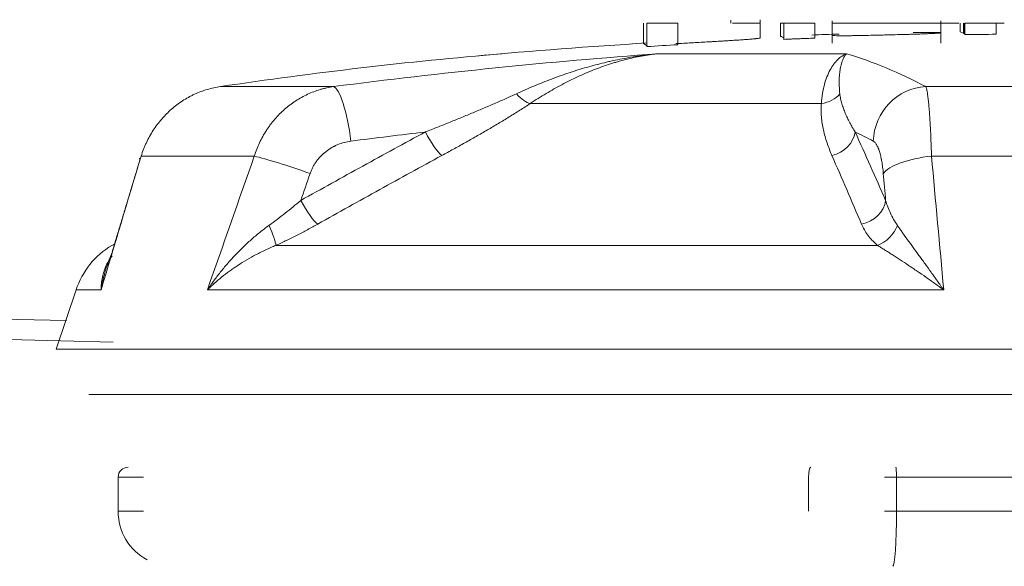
# Model space of a CAD drawing. Header units: millimetres. Extents: x 0 to 594, y 0 to 420.
# Tile 42 of 256: x 225.114 to 226.903, y 281.186 to 282.179. Entities that reach past the tile are written whole.
import ezdxf

# ---------------------------------------------------------------- set-up
doc = ezdxf.new("R2010")
doc.units = ezdxf.units.MM
doc.layers.add('1', color=7, linetype='Continuous', true_color=0xffffff)

msp = doc.modelspace()

# ---------------------------------------------------------------- linework, layer by layer
at = {"layer": '1', "color": 155, "linetype": 'Continuous', "lineweight": 18}
for p, q in [((226.2478, 282.1729), (226.2478, 282.1358)), ((226.2538, 282.1729), (226.2538, 282.1301)), ((226.3099, 282.1729), (226.2538, 282.1729)), ((226.3099, 282.1729), (226.3099, 282.1336)), ((226.4061, 282.1729), (226.4061, 282.1783)), ((226.4597, 282.1458), (226.4597, 282.1791)), ((226.4968, 282.1729), (226.4968, 282.1487)), ((226.5024, 282.1729), (226.5024, 282.1433)), ((226.5589, 282.1729), (226.5589, 282.1455)), ((226.5903, 282.177), (226.5903, 282.1364)), ((226.8205, 282.1729), (226.7229, 282.1729)), ((226.7878, 282.1364), (226.7878, 282.177)), ((226.8228, 282.1729), (226.8228, 282.1571)), ((226.8288, 282.1729), (226.8288, 282.1539)), ((226.8311, 282.1729), (226.8311, 282.1531)), ((226.8318, 282.1729), (226.8318, 282.152)), ((226.8885, 282.1729), (226.8318, 282.1729)), ((226.9032, 282.1729), (226.8885, 282.1729)), ((226.8885, 282.1729), (226.8885, 282.1525)), ((226.8228, 282.1571), (226.8289, 282.1546)), ((226.8288, 282.1539), (226.8311, 282.154)), ((226.8311, 282.1531), (226.8319, 282.1521)), ((226.2478, 282.1358), (226.2541, 282.1313)), ((225.4788, 282.0575), (225.6841, 282.0575)), ((226.7607, 282.0575), (227.3108, 282.0575)), ((225.3317, 281.9276), (225.3326, 281.9245)), ((225.2867, 281.772), (225.2816, 281.7689)), ((225.2166, 281.688), (225.1805, 281.5803)), ((225.2398, 281.4979), (228.6347, 281.4979)), ((225.2928, 281.3477), (225.2928, 281.2857))]:
    msp.add_line(p, q, dxfattribs=at)
at = {"layer": '1', "color": 155, "linetype": 'Continuous', "lineweight": 13}
for p, q in [((226.2735, 282.1172), (226.6164, 282.1172)), ((226.5709, 282.0268), (226.0419, 282.0268)), ((225.5404, 281.9312), (225.3348, 281.9312)), ((227.3216, 281.9312), (226.7709, 281.9312)), ((225.5798, 281.7689), (226.6727, 281.7689)), ((225.2166, 281.688), (225.262, 281.688)), ((226.7932, 281.688), (225.4552, 281.688)), ((225.1805, 281.5803), (228.694, 281.5803)), ((225.293, 281.3477), (225.2928, 281.3477)), ((225.293, 281.3477), (225.293, 281.2857)), ((225.3389, 281.3477), (225.293, 281.3477)), ((226.5476, 281.3477), (226.5476, 281.2857)), ((226.6855, 281.3477), (226.7074, 281.3477)), ((227.3863, 281.3477), (226.7074, 281.3477)), ((226.7074, 281.3477), (226.7074, 281.2857)), ((225.293, 281.2857), (225.3389, 281.2857)), ((226.6855, 281.2857), (226.7074, 281.2857)), ((226.7074, 281.2857), (227.3863, 281.2857))]:
    msp.add_line(p, q, dxfattribs=at)
at = {"layer": '1', "color": 155, "linetype": 'Continuous', "lineweight": 18}
for centre, radius, start, end in [((226.9373, 271.1079), 11.05, 91.73433, 91.99105), ((226.9373, 271.1079), 11.05, 93.54621, 95.16494), ((225.3588, 281.6404), 0.15, 121, 161.5)]:
    msp.add_arc(centre, radius, start, end, dxfattribs=at)
for centre, major_axis, ratio, start_param, end_param in [((226.66, 271.1079), (0, 11.0375), 0.849276, 0.071512, 0.126349), ((227.0453, 271.1079), (0, -11.0375), 0.978628, 3.213105, 3.267942), ((226.4274, 271.1079), (0, 11.0375), 0.239668, 6.156836, 6.211673)]:
    msp.add_ellipse(centre, major_axis=major_axis, ratio=ratio, start_param=start_param, end_param=end_param, dxfattribs=at)
at = {"layer": '1', "color": 155, "linetype": 'Continuous', "lineweight": 13}
for centre, major_axis, ratio, start_param, end_param in [((225.6954, 281.9584), (-0.0129, 0.0992), 0.204001, 4.685916, 6.209167), ((226.7623, 281.9584), (-0.0468, -0.0884), 0.963116, 3.661117, 5.184368), ((226.0231, 282.0697), (0.0276, -0.0417), 0.412805, 5.070859, 5.886386), ((226.5632, 282.0697), (-0.0498, 0.0042), 0.863449, 1.79754, 2.613066), ((227.0648, 271.1079), (0, 10.9376), 0.978628, 0.113629, 0.126349), ((225.8615, 281.975), (0.0238, -0.044), 0.181805, 4.614507, 5.937857), ((226.5836, 281.975), (-0.0455, -0.0206), 0.858329, 1.332236, 2.655586), ((226.3349, 271.1079), (0, -10.9376), 0.239668, 3.015243, 3.027963), ((225.6212, 281.8994), (-0.0945, 0.0328), 0.068861, 4.516918, 5.762461), ((226.7805, 281.8994), (-0.0996, -0.0085), 0.325102, 4.781412, 6.026956), ((225.635, 281.8505), (0.0244, -0.0436), 0.180429, 4.611918, 5.967524), ((226.6391, 281.8505), (-0.0458, -0.0201), 0.851832, 1.310755, 2.666362), ((225.5587, 281.8118), (0.0207, -0.0455), 0.101867, 0.300951, 1.381788), ((226.6686, 281.8118), (-0.0323, -0.0381), 0.771767, 0.9265, 2.007337), ((225.311, 281.3477), (0, 0.018), 0.997723, 0, 1.570796), ((226.5518, 281.3477), (0, 0.018), 0.234377, 0, 1.570796), ((226.7061, 281.3477), (0, 0.018), 0.06744, 4.712389, 6.283185), ((225.3928, 281.2857), (0, 0.1), 0.997723, 1.570796, 2.652682), ((226.7006, 281.2857), (0, 0.1), 0.06744, 3.141593, 4.712389)]:
    msp.add_ellipse(centre, major_axis=major_axis, ratio=ratio, start_param=start_param, end_param=end_param, dxfattribs=at)
at = {"layer": '1', "color": 155, "linetype": 'Continuous', "lineweight": 18}
for points, knots in [([(226.4597, 282.1729), (226.4598, 282.1729), (226.4576, 282.1729), (226.4478, 282.1729), (226.4398, 282.1729), (226.423, 282.1729), (226.4165, 282.1729), (226.4094, 282.1729)], [0, 0, 0, 0, 0.347235, 0.347235, 0.763146, 0.763146, 1, 1, 1, 1]), ([(226.5024, 282.1729), (226.5024, 282.1729), (226.5024, 282.1729), (226.5024, 282.1729), (226.4997, 282.1729), (226.498, 282.1729), (226.4973, 282.1729), (226.4968, 282.1729)], [0, 0, 0, 0, 0.26742, 0.26742, 0.863685, 0.863685, 1, 1, 1, 1]), ([(226.5589, 282.1729), (226.5455, 282.1729), (226.5361, 282.1729), (226.5226, 282.1729), (226.5134, 282.1729), (226.5024, 282.1729)], [0, 0, 0, 0, 0.422535, 0.422535, 1, 1, 1, 1]), ([(226.7799, 282.1729), (226.7754, 282.1729), (226.7693, 282.1729), (226.752, 282.1729), (226.7411, 282.1729), (226.716, 282.1729), (226.7027, 282.1729), (226.6757, 282.1729), (226.6629, 282.1729), (226.6388, 282.1729), (226.6284, 282.1729), (226.6112, 282.1729), (226.6043, 282.1729), (226.5946, 282.1729), (226.5913, 282.1729), (226.5901, 282.1729), (226.5904, 282.1729), (226.5913, 282.1729)], [0, 0, 0, 0, 0.127886, 0.127886, 0.278382, 0.278382, 0.422861, 0.422861, 0.561402, 0.561402, 0.682303, 0.682303, 0.803204, 0.803204, 0.937649, 0.937649, 1, 1, 1, 1]), ([(226.3066, 282.1355), (226.3113, 282.1357), (226.316, 282.136), (226.3253, 282.1365), (226.33, 282.1368), (226.3394, 282.1373), (226.3441, 282.1375), (226.3534, 282.1381), (226.358, 282.1383), (226.365, 282.1387), (226.3673, 282.1388), (226.372, 282.1391), (226.3743, 282.1392), (226.3812, 282.1396), (226.3857, 282.1399), (226.3912, 282.1402), (226.3924, 282.1403), (226.3945, 282.1404), (226.3978, 282.1406), (226.4021, 282.1409), (226.4052, 282.1411), (226.4073, 282.1412), (226.4084, 282.1413), (226.4114, 282.1415), (226.4173, 282.1419), (226.4228, 282.1422), (226.4279, 282.1426), (226.4296, 282.1427), (226.4328, 282.1429), (226.4343, 282.1431), (226.4373, 282.1433), (226.4387, 282.1434), (226.4413, 282.1436), (226.4425, 282.1437), (226.446, 282.144), (226.4481, 282.1442), (226.4503, 282.1444), (226.4508, 282.1445), (226.4516, 282.1446), (226.452, 282.1446), (226.4532, 282.1447), (226.4539, 282.1448), (226.4558, 282.145), (226.4579, 282.1453), (226.4591, 282.1456), (226.4596, 282.1457), (226.4596, 282.1458), (226.4597, 282.1458), (226.4597, 282.1458), (226.4597, 282.1458)], [0, 0, 0, 0, 0.064049, 0.064049, 0.128098, 0.128098, 0.192148, 0.192148, 0.256197, 0.256197, 0.288221, 0.288221, 0.320246, 0.320246, 0.384295, 0.384295, 0.400307, 0.400307, 0.41632, 0.448344, 0.464357, 0.464357, 0.480369, 0.480369, 0.512394, 0.576443, 0.576443, 0.608467, 0.608467, 0.640492, 0.640492, 0.672516, 0.672516, 0.704541, 0.704541, 0.76859, 0.76859, 0.784603, 0.784603, 0.800615, 0.800615, 0.832639, 0.832639, 0.896689, 0.960738, 0.960738, 0.992762, 0.992762, 1, 1, 1, 1]), ([(226.4968, 282.1487), (226.4973, 282.1486), (226.4979, 282.1485), (226.4983, 282.1484), (226.4983, 282.1484), (226.4984, 282.1483), (226.4985, 282.1483), (226.4988, 282.1482), (226.4997, 282.1478), (226.5008, 282.1473), (226.5017, 282.1467), (226.5021, 282.1463), (226.5023, 282.1458), (226.5024, 282.1456), (226.5024, 282.1455), (226.5024, 282.1454), (226.5024, 282.1447), (226.5024, 282.144), (226.5024, 282.1433)], [0, 0, 0, 0, 0.125, 0.125, 0.140625, 0.140625, 0.15625, 0.1875, 0.25, 0.5, 0.5, 0.625, 0.6875, 0.71875, 0.71875, 0.75, 0.75, 1, 1, 1, 1]), ([(226.5024, 282.1433), (226.5071, 282.1435), (226.5118, 282.1437), (226.5189, 282.144), (226.5213, 282.1441), (226.526, 282.1443), (226.5283, 282.1444), (226.533, 282.1446), (226.5354, 282.1446), (226.5401, 282.1448), (226.5472, 282.1451), (226.5542, 282.1453), (226.5589, 282.1455)], [0, 0, 0, 0, 0.25, 0.25, 0.375, 0.375, 0.5, 0.5, 0.625, 0.625, 0.75, 1, 1, 1, 1]), ([(226.5913, 282.1508), (226.5909, 282.1507), (226.5906, 282.1507), (226.5903, 282.1506), (226.5902, 282.1505), (226.5905, 282.1504), (226.5906, 282.1504), (226.5909, 282.1504), (226.5914, 282.1503), (226.5922, 282.1502), (226.5943, 282.1501), (226.5962, 282.15), (226.5992, 282.15), (226.5998, 282.15), (226.6012, 282.15), (226.6026, 282.1499), (226.6042, 282.1499), (226.6054, 282.1499), (226.6059, 282.1499), (226.6067, 282.1499), (226.609, 282.1499), (226.6114, 282.1499), (226.6156, 282.1499), (226.6178, 282.15), (226.6207, 282.15), (226.6212, 282.15), (226.6224, 282.15), (226.623, 282.15), (226.6249, 282.15), (226.6286, 282.1501), (226.6351, 282.1502), (226.6407, 282.1503), (226.6443, 282.1503), (226.645, 282.1503), (226.6464, 282.1504), (226.6479, 282.1504), (226.65, 282.1504), (226.6515, 282.1505), (226.658, 282.1506), (226.6638, 282.1507), (226.6727, 282.1509), (226.6756, 282.151), (226.68, 282.1511), (226.6815, 282.1511), (226.6845, 282.1512), (226.686, 282.1513), (226.6934, 282.1514), (226.6992, 282.1516), (226.7108, 282.1519), (226.7165, 282.152), (226.7235, 282.1522), (226.7249, 282.1523), (226.7277, 282.1523), (226.7291, 282.1524), (226.7332, 282.1525), (226.7385, 282.1527), (226.7448, 282.1529), (226.7484, 282.153), (226.7507, 282.1531), (226.7519, 282.1531), (226.7553, 282.1532), (226.7574, 282.1533), (226.7605, 282.1535), (226.7615, 282.1535), (226.7635, 282.1536), (226.7663, 282.1537), (226.7689, 282.1538), (226.7712, 282.1539), (226.772, 282.154), (226.7735, 282.1541), (226.7741, 282.1541), (226.7775, 282.1543), (226.7796, 282.1544), (226.7823, 282.1546), (226.7832, 282.1547), (226.7842, 282.1548), (226.7846, 282.1548), (226.7852, 282.1549), (226.7855, 282.1549), (226.7868, 282.1551), (226.7875, 282.1552), (226.7878, 282.1554), (226.7879, 282.1554), (226.7877, 282.1555), (226.7877, 282.1555), (226.7875, 282.1556), (226.7874, 282.1556), (226.7867, 282.1557), (226.7858, 282.1558), (226.783, 282.1559), (226.7812, 282.1559), (226.7784, 282.156), (226.7778, 282.156), (226.7765, 282.156), (226.7759, 282.156), (226.7738, 282.156), (226.7708, 282.156), (226.7673, 282.156), (226.7645, 282.156), (226.763, 282.156), (226.7615, 282.156), (226.7604, 282.156), (226.7599, 282.156), (226.7583, 282.156), (226.7572, 282.156), (226.7549, 282.1559), (226.7538, 282.1559), (226.7502, 282.1559), (226.7478, 282.1559), (226.744, 282.1558), (226.7427, 282.1558), (226.7403, 282.1558), (226.7391, 282.1558), (226.7379, 282.1558)], [0, 0, 0, 0, 0.020435, 0.020435, 0.04087, 0.04087, 0.051087, 0.051087, 0.061305, 0.081739, 0.081739, 0.122609, 0.122609, 0.132827, 0.132827, 0.143044, 0.153261, 0.153261, 0.15837, 0.15837, 0.163479, 0.183914, 0.183914, 0.204349, 0.204349, 0.209457, 0.209457, 0.214566, 0.214566, 0.224783, 0.245218, 0.265653, 0.265653, 0.270762, 0.270762, 0.275871, 0.280979, 0.286088, 0.286088, 0.326958, 0.326958, 0.347393, 0.347393, 0.35761, 0.35761, 0.367827, 0.367827, 0.408697, 0.408697, 0.449567, 0.449567, 0.459784, 0.459784, 0.470002, 0.470002, 0.490436, 0.510871, 0.521089, 0.521089, 0.531306, 0.531306, 0.551741, 0.551741, 0.561958, 0.561958, 0.572176, 0.592611, 0.592611, 0.602828, 0.602828, 0.613046, 0.613046, 0.653915, 0.653915, 0.67435, 0.67435, 0.684568, 0.684568, 0.694785, 0.694785, 0.735655, 0.735655, 0.75609, 0.75609, 0.766307, 0.766307, 0.776524, 0.776524, 0.817394, 0.817394, 0.858264, 0.858264, 0.868481, 0.868481, 0.878699, 0.878699, 0.899134, 0.919568, 0.919568, 0.929786, 0.934895, 0.934895, 0.940003, 0.940003, 0.950221, 0.950221, 0.960438, 0.960438, 0.980873, 0.980873, 0.99109, 0.99109, 1, 1, 1, 1]), ([(226.0166, 282.0444), (226.0273, 282.0493), (226.038, 282.054), (226.0593, 282.0629), (226.0699, 282.0672), (226.0912, 282.0752), (226.1018, 282.079), (226.1231, 282.0861), (226.1337, 282.0894), (226.1551, 282.0955), (226.1658, 282.0983), (226.1792, 282.1015), (226.1818, 282.1022), (226.1872, 282.1034), (226.1899, 282.104), (226.198, 282.1058), (226.2141, 282.1091), (226.2303, 282.1118), (226.2464, 282.1141), (226.2518, 282.1148), (226.2599, 282.1158), (226.2626, 282.1161), (226.2667, 282.1166), (226.2687, 282.1168), (226.2708, 282.117), (226.2718, 282.1171), (226.2721, 282.1171), (226.2728, 282.1172), (226.2731, 282.1172), (226.2735, 282.1172)], [0, 0, 0, 0, 0.125, 0.125, 0.25, 0.25, 0.375, 0.375, 0.5, 0.5, 0.625, 0.625, 0.65625, 0.65625, 0.6875, 0.6875, 0.75, 0.875, 0.875, 0.9375, 0.9375, 0.96875, 0.96875, 0.984375, 0.992187, 0.992187, 0.996094, 0.996094, 1, 1, 1, 1]), ([(226.2735, 282.1172), (226.2732, 282.1172), (226.2729, 282.1172), (226.2725, 282.1171), (226.2724, 282.1171), (226.2722, 282.1171), (226.272, 282.1171), (226.2712, 282.117), (226.2692, 282.1168), (226.2649, 282.1162), (226.2563, 282.1151), (226.2489, 282.1139), (226.2342, 282.1112), (226.2245, 282.1091), (226.2099, 282.1054), (226.205, 282.104), (226.1977, 282.1019), (226.1953, 282.1012), (226.1904, 282.0997), (226.188, 282.0989), (226.1758, 282.095), (226.1662, 282.0915), (226.147, 282.0838), (226.1374, 282.0797), (226.1183, 282.0708), (226.1088, 282.066), (226.0897, 282.0559), (226.0802, 282.0505), (226.0611, 282.0391), (226.0515, 282.0331), (226.0419, 282.0268)], [0, 0, 0, 0, 0.003906, 0.003906, 0.004883, 0.004883, 0.005859, 0.007813, 0.015625, 0.03125, 0.0625, 0.125, 0.125, 0.25, 0.25, 0.3125, 0.3125, 0.34375, 0.34375, 0.375, 0.375, 0.5, 0.5, 0.625, 0.625, 0.75, 0.75, 0.875, 0.875, 1, 1, 1, 1]), ([(226.5709, 282.0268), (226.5713, 282.0331), (226.5719, 282.0391), (226.5738, 282.0505), (226.575, 282.0559), (226.5777, 282.066), (226.5793, 282.0708), (226.5828, 282.0797), (226.5847, 282.0838), (226.5889, 282.0915), (226.5911, 282.095), (226.594, 282.0989), (226.5946, 282.0997), (226.5958, 282.1012), (226.5964, 282.1019), (226.5982, 282.104), (226.5995, 282.1054), (226.6032, 282.1091), (226.6058, 282.1112), (226.6098, 282.1139), (226.6117, 282.1151), (226.6141, 282.1162), (226.6152, 282.1168), (226.6158, 282.117), (226.616, 282.1171), (226.6161, 282.1171), (226.6161, 282.1171), (226.6161, 282.1171), (226.6162, 282.1172), (226.6163, 282.1172), (226.6164, 282.1172)], [0, 0, 0, 0, 0.125, 0.125, 0.25, 0.25, 0.375, 0.375, 0.5, 0.5, 0.625, 0.625, 0.65625, 0.65625, 0.6875, 0.6875, 0.75, 0.75, 0.875, 0.875, 0.9375, 0.96875, 0.984375, 0.992188, 0.994141, 0.995117, 0.995117, 0.996094, 0.996094, 1, 1, 1, 1]), ([(226.6164, 282.1172), (226.6164, 282.1172), (226.6163, 282.1172), (226.6163, 282.1171), (226.6162, 282.1171), (226.6161, 282.117), (226.6159, 282.1168), (226.6158, 282.1166), (226.6154, 282.1161), (226.6151, 282.1158), (226.6143, 282.1148), (226.6138, 282.1141), (226.6123, 282.1118), (226.6109, 282.1091), (226.6095, 282.1058), (226.6089, 282.104), (226.6087, 282.1034), (226.6083, 282.1022), (226.608, 282.1015), (226.607, 282.0983), (226.6063, 282.0955), (226.6051, 282.0894), (226.6045, 282.0861), (226.6037, 282.079), (226.6034, 282.0752), (226.6031, 282.0672), (226.6031, 282.0629), (226.6035, 282.054), (226.6038, 282.0493), (226.6044, 282.0444)], [0, 0, 0, 0, 0.003906, 0.003906, 0.007813, 0.007813, 0.015625, 0.03125, 0.03125, 0.0625, 0.0625, 0.125, 0.125, 0.25, 0.3125, 0.3125, 0.34375, 0.34375, 0.375, 0.375, 0.5, 0.5, 0.625, 0.625, 0.75, 0.75, 0.875, 0.875, 1, 1, 1, 1]), ([(225.4788, 282.0575), (225.4747, 282.0569), (225.4666, 282.0554), (225.4547, 282.0524), (225.4431, 282.0484), (225.4355, 282.0453), (225.4299, 282.0427), (225.4271, 282.0413), (225.4238, 282.0397), (225.4225, 282.0389), (225.4215, 282.0384), (225.4211, 282.0382), (225.417, 282.0359), (225.4098, 282.0316), (225.3996, 282.0244), (225.3899, 282.0166), (225.3838, 282.0108), (225.3794, 282.0063), (225.3772, 282.004), (225.375, 282.0017), (225.3736, 282.0001), (225.3729, 281.9993), (225.3694, 281.9952), (225.364, 281.9886), (225.3567, 281.9781), (225.3501, 281.9672), (225.3462, 281.9595), (225.3434, 281.9536), (225.3421, 281.9507), (225.3408, 281.9476), (225.34, 281.9456), (225.3396, 281.9446), (225.3376, 281.9395), (225.3361, 281.9354), (225.3348, 281.9312)], [0, 0, 0, 0, 0.0625, 0.125, 0.1875, 0.25, 0.25, 0.28125, 0.296875, 0.304687, 0.304687, 0.3125, 0.3125, 0.375, 0.4375, 0.5, 0.5625, 0.5625, 0.59375, 0.609375, 0.609375, 0.625, 0.625, 0.6875, 0.75, 0.8125, 0.875, 0.875, 0.90625, 0.921875, 0.921875, 0.9375, 0.9375, 1, 1, 1, 1]), ([(225.5404, 281.9312), (225.5417, 281.9354), (225.5446, 281.9436), (225.5498, 281.9555), (225.5556, 281.9669), (225.5601, 281.9743), (225.5636, 281.9797), (225.5654, 281.9824), (225.5672, 281.985), (225.5682, 281.9863), (225.5685, 281.9867), (225.5691, 281.9876), (225.572, 281.9915), (225.5777, 281.9985), (225.5863, 282.0078), (225.5955, 282.0164), (225.602, 282.0217), (225.607, 282.0255), (225.6087, 282.0267), (225.6108, 282.0282), (225.6112, 282.0285), (225.6121, 282.0291), (225.6134, 282.03), (225.6182, 282.0332), (225.6262, 282.038), (225.6371, 282.0436), (225.6484, 282.0484), (225.6562, 282.051), (225.6611, 282.0525), (225.6621, 282.0527), (225.6641, 282.0533), (225.665, 282.0536), (225.668, 282.0543), (225.674, 282.0558), (225.6801, 282.0569), (225.6841, 282.0575)], [0, 0, 0, 0, 0.0625, 0.125, 0.1875, 0.25, 0.25, 0.28125, 0.296875, 0.296875, 0.304688, 0.304688, 0.3125, 0.375, 0.4375, 0.5, 0.5625, 0.5625, 0.59375, 0.59375, 0.601563, 0.601563, 0.609375, 0.625, 0.6875, 0.75, 0.8125, 0.875, 0.875, 0.890625, 0.890625, 0.90625, 0.90625, 0.9375, 1, 1, 1, 1]), ([(226.7607, 282.0575), (226.761, 282.0569), (226.7615, 282.0554), (226.7622, 282.0524), (226.763, 282.0484), (226.7635, 282.0453), (226.7639, 282.0427), (226.7641, 282.0413), (226.7643, 282.0397), (226.7644, 282.0389), (226.7644, 282.0384), (226.7645, 282.0382), (226.7648, 282.0359), (226.7653, 282.0316), (226.766, 282.0244), (226.7667, 282.0166), (226.7671, 282.0108), (226.7675, 282.0063), (226.7676, 282.004), (226.7678, 282.0017), (226.7679, 282.0001), (226.7679, 281.9993), (226.7682, 281.9952), (226.7686, 281.9886), (226.7692, 281.9781), (226.7697, 281.9672), (226.77, 281.9595), (226.7702, 281.9536), (226.7703, 281.9507), (226.7704, 281.9476), (226.7705, 281.9456), (226.7705, 281.9446), (226.7707, 281.9395), (226.7708, 281.9354), (226.7709, 281.9312)], [0, 0, 0, 0, 0.0625, 0.125, 0.1875, 0.25, 0.25, 0.28125, 0.296875, 0.304688, 0.304688, 0.3125, 0.3125, 0.375, 0.4375, 0.5, 0.5625, 0.5625, 0.59375, 0.609375, 0.609375, 0.625, 0.625, 0.6875, 0.75, 0.8125, 0.875, 0.875, 0.90625, 0.921875, 0.921875, 0.9375, 0.9375, 1, 1, 1, 1]), ([(225.8512, 281.975), (225.8583, 281.9778), (225.8724, 281.9834), (225.8935, 281.9919), (225.9145, 282.0004), (225.9284, 282.0061), (225.9422, 282.0119), (225.9491, 282.0148), (225.9628, 282.0206), (225.9696, 282.0235), (225.9832, 282.0294), (225.99, 282.0323), (226.0034, 282.0383), (226.01, 282.0413), (226.0166, 282.0444)], [0, 0, 0, 0, 0.125, 0.25, 0.375, 0.5, 0.5, 0.625, 0.625, 0.75, 0.75, 0.875, 0.875, 1, 1, 1, 1]), ([(226.6044, 282.0444), (226.6047, 282.0413), (226.6052, 282.0383), (226.6065, 282.0323), (226.6072, 282.0294), (226.6089, 282.0235), (226.6099, 282.0206), (226.612, 282.0148), (226.6131, 282.0119), (226.6155, 282.0061), (226.6168, 282.0033), (226.6195, 281.9976), (226.6224, 281.9919), (226.627, 281.9834), (226.6304, 281.9778), (226.6321, 281.975)], [0, 0, 0, 0, 0.125, 0.125, 0.25, 0.25, 0.375, 0.375, 0.5, 0.5, 0.625, 0.625, 0.75, 0.875, 1, 1, 1, 1]), ([(226.0419, 282.0268), (226.0388, 282.0247), (226.0325, 282.0206), (226.0262, 282.0165), (226.0166, 282.0105), (226.0102, 282.0064), (225.9971, 281.9984), (225.9906, 281.9944), (225.9773, 281.9865), (225.9706, 281.9826), (225.9572, 281.9747), (225.9504, 281.9708), (225.9367, 281.963), (225.923, 281.9553), (225.9022, 281.9437), (225.8882, 281.936), (225.8811, 281.9322)], [0, 0, 0, 0, 0.0625, 0.125, 0.125, 0.25, 0.25, 0.375, 0.375, 0.5, 0.5, 0.625, 0.625, 0.75, 0.875, 1, 1, 1, 1]), ([(226.5901, 281.9322), (226.5884, 281.936), (226.5852, 281.9437), (226.581, 281.9553), (226.5786, 281.963), (226.5764, 281.9708), (226.5754, 281.9747), (226.5737, 281.9826), (226.573, 281.9865), (226.5717, 281.9944), (226.5712, 281.9984), (226.5705, 282.0064), (226.5704, 282.0105), (226.5703, 282.0165), (226.5704, 282.0206), (226.5707, 282.0247), (226.5709, 282.0268)], [0, 0, 0, 0, 0.125, 0.25, 0.375, 0.375, 0.5, 0.5, 0.625, 0.625, 0.75, 0.75, 0.875, 0.875, 0.9375, 1, 1, 1, 1]), ([(225.8811, 281.9322), (225.8434, 281.9117), (225.8058, 281.8911), (225.7307, 281.8495), (225.6932, 281.8286), (225.6558, 281.8076)], [0, 0, 0, 0, 0.5, 0.5, 1, 1, 1, 1]), ([(226.6438, 281.8076), (226.6348, 281.8286), (226.6259, 281.8495), (226.608, 281.8911), (226.599, 281.9117), (226.5901, 281.9322)], [0, 0, 0, 0, 0.5, 0.5, 1, 1, 1, 1]), ([(225.5671, 281.8053), (225.5721, 281.8089), (225.5771, 281.8125), (225.5868, 281.8199), (225.5917, 281.8236), (225.6013, 281.8312), (225.606, 281.835), (225.6155, 281.8427), (225.6201, 281.8466), (225.6248, 281.8505)], [0, 0, 0, 0, 0.25, 0.25, 0.5, 0.5, 0.75, 0.75, 1, 1, 1, 1]), ([(226.6876, 281.8505), (226.6887, 281.8466), (226.69, 281.8427), (226.6929, 281.835), (226.6945, 281.8312), (226.698, 281.8236), (226.6999, 281.8199), (226.7041, 281.8125), (226.7064, 281.8089), (226.7089, 281.8053)], [0, 0, 0, 0, 0.25, 0.25, 0.5, 0.5, 0.75, 0.75, 1, 1, 1, 1]), ([(225.6558, 281.8076), (225.6496, 281.8042), (225.6434, 281.8008), (225.6309, 281.7941), (225.6247, 281.7908), (225.612, 281.7844), (225.6056, 281.7812), (225.596, 281.7765), (225.5896, 281.7734), (225.5831, 281.7704), (225.5798, 281.7689)], [0, 0, 0, 0, 0.25, 0.25, 0.5, 0.5, 0.75, 0.75, 0.875, 1, 1, 1, 1]), ([(226.6727, 281.7689), (226.671, 281.7704), (226.6677, 281.7734), (226.6647, 281.7765), (226.6603, 281.7812), (226.6577, 281.7844), (226.6529, 281.7908), (226.6508, 281.7941), (226.647, 281.8008), (226.6453, 281.8042), (226.6438, 281.8076)], [0, 0, 0, 0, 0.125, 0.25, 0.25, 0.5, 0.5, 0.75, 0.75, 1, 1, 1, 1]), ([(225.4552, 281.688), (225.4553, 281.6881), (225.4554, 281.6882), (225.4554, 281.6883), (225.4555, 281.6884), (225.4555, 281.6884), (225.4557, 281.6886), (225.456, 281.6892), (225.4568, 281.6904), (225.4584, 281.6927), (225.4617, 281.6975), (225.4646, 281.7015), (225.4704, 281.7095), (225.4785, 281.7201), (225.4881, 281.7317), (225.4937, 281.7381), (225.4959, 281.7406), (225.4971, 281.7419), (225.5005, 281.7457), (225.5028, 281.7482), (225.5098, 281.7556), (225.5146, 281.7605), (225.5244, 281.77), (225.5294, 281.7746), (225.5397, 281.7838), (225.545, 281.7882), (225.5531, 281.7948), (225.5586, 281.7991), (225.5643, 281.8033), (225.5671, 281.8053)], [0, 0, 0, 0, 0.001953, 0.00293, 0.00293, 0.003906, 0.003906, 0.007812, 0.015625, 0.03125, 0.0625, 0.125, 0.125, 0.25, 0.375, 0.40625, 0.40625, 0.4375, 0.4375, 0.5, 0.5, 0.625, 0.625, 0.75, 0.75, 0.875, 0.875, 0.9375, 1, 1, 1, 1]), ([(226.7089, 281.8053), (226.7104, 281.8033), (226.7133, 281.7991), (226.7164, 281.7948), (226.721, 281.7882), (226.7243, 281.7838), (226.7308, 281.7746), (226.7342, 281.77), (226.7411, 281.7605), (226.7446, 281.7556), (226.75, 281.7482), (226.7518, 281.7457), (226.7545, 281.7419), (226.7554, 281.7406), (226.7573, 281.7381), (226.7619, 281.7317), (226.7665, 281.7253), (226.7741, 281.7148), (226.7779, 281.7095), (226.7836, 281.7015), (226.7865, 281.6975), (226.7898, 281.6927), (226.7915, 281.6904), (226.7924, 281.6892), (226.7927, 281.6886), (226.7929, 281.6884), (226.7929, 281.6884), (226.793, 281.6883), (226.7931, 281.6882), (226.7932, 281.6881), (226.7932, 281.688)], [0, 0, 0, 0, 0.0625, 0.125, 0.125, 0.25, 0.25, 0.375, 0.375, 0.5, 0.5, 0.5625, 0.5625, 0.59375, 0.59375, 0.625, 0.75, 0.75, 0.875, 0.875, 0.9375, 0.96875, 0.984375, 0.992187, 0.996094, 0.996094, 0.99707, 0.99707, 0.998047, 1, 1, 1, 1]), ([(225.5798, 281.7689), (225.5766, 281.7677), (225.5704, 281.765), (225.5612, 281.7609), (225.5522, 281.7565), (225.5464, 281.7536), (225.5378, 281.749), (225.5322, 281.7459), (225.5213, 281.7394), (225.5159, 281.7361), (225.5094, 281.7318), (225.5081, 281.7309), (225.5061, 281.7296), (225.5055, 281.7292), (225.5042, 281.7283), (225.501, 281.7261), (225.4979, 281.7239), (225.4905, 281.7185), (225.4809, 281.7112), (225.472, 281.7036), (225.4655, 281.6978), (225.4624, 281.6949), (225.4588, 281.6915), (225.457, 281.6897), (225.4561, 281.6888), (225.4557, 281.6885), (225.4555, 281.6883), (225.4555, 281.6882), (225.4553, 281.6881), (225.4553, 281.688), (225.4552, 281.688)], [0, 0, 0, 0, 0.0625, 0.125, 0.1875, 0.25, 0.25, 0.375, 0.375, 0.5, 0.5, 0.53125, 0.53125, 0.546875, 0.546875, 0.5625, 0.625, 0.625, 0.75, 0.875, 0.875, 0.9375, 0.96875, 0.984375, 0.992187, 0.996094, 0.996094, 0.998047, 0.998047, 1, 1, 1, 1]), ([(226.7932, 281.688), (226.7931, 281.688), (226.7931, 281.6881), (226.7929, 281.6882), (226.7928, 281.6883), (226.7925, 281.6885), (226.792, 281.6888), (226.7908, 281.6897), (226.7884, 281.6915), (226.7837, 281.6949), (226.7796, 281.6978), (226.7715, 281.7036), (226.7661, 281.7074), (226.7554, 281.7149), (226.7501, 281.7185), (226.7422, 281.7239), (226.739, 281.7261), (226.7357, 281.7283), (226.7344, 281.7292), (226.7338, 281.7296), (226.7318, 281.7309), (226.7305, 281.7318), (226.7241, 281.7361), (226.7191, 281.7394), (226.7092, 281.7459), (226.7044, 281.749), (226.6973, 281.7536), (226.6926, 281.7565), (226.6857, 281.7609), (226.6791, 281.765), (226.6748, 281.7677), (226.6727, 281.7689)], [0, 0, 0, 0, 0.001953, 0.001953, 0.003906, 0.003906, 0.007813, 0.015625, 0.03125, 0.0625, 0.125, 0.125, 0.25, 0.25, 0.375, 0.375, 0.4375, 0.453125, 0.453125, 0.46875, 0.46875, 0.5, 0.5, 0.625, 0.625, 0.75, 0.75, 0.8125, 0.875, 0.9375, 1, 1, 1, 1]), ([(225.2803, 281.7508), (225.2802, 281.7508), (225.2802, 281.7507), (225.2791, 281.7482), (225.278, 281.7457), (225.2765, 281.7419), (225.276, 281.7406), (225.2751, 281.7381), (225.2727, 281.7317), (225.2706, 281.7253), (225.2676, 281.7148), (225.2663, 281.7095), (225.2645, 281.7015), (225.2637, 281.6975), (225.2628, 281.6927), (225.2624, 281.6904), (225.2622, 281.6892), (225.2621, 281.6886), (225.2621, 281.6884), (225.2621, 281.6884), (225.2621, 281.6883), (225.2621, 281.6882), (225.262, 281.6881), (225.262, 281.688)], [0, 0, 0, 0, 0.003115, 0.003115, 0.127726, 0.127726, 0.190031, 0.190031, 0.252336, 0.501558, 0.501558, 0.750779, 0.750779, 0.875389, 0.937695, 0.968847, 0.984424, 0.992212, 0.992212, 0.994159, 0.994159, 0.996106, 1, 1, 1, 1]), ([(225.262, 281.688), (225.262, 281.688), (225.262, 281.6881), (225.262, 281.6882), (225.262, 281.6883), (225.262, 281.6885), (225.262, 281.6888), (225.262, 281.6897), (225.2621, 281.6915), (225.2622, 281.6949), (225.2625, 281.6978), (225.2631, 281.7036), (225.2636, 281.7074), (225.2652, 281.7149), (225.2662, 281.7185), (225.2679, 281.7239), (225.2687, 281.7261), (225.2696, 281.7283), (225.27, 281.7292), (225.2702, 281.7296), (225.2707, 281.7309), (225.2711, 281.7318), (225.2731, 281.7361), (225.2749, 281.7394), (225.2784, 281.7452), (225.2802, 281.7477), (225.282, 281.7502)], [0, 0, 0, 0, 0.002695, 0.002695, 0.005389, 0.005389, 0.010778, 0.021557, 0.043114, 0.086227, 0.172455, 0.172455, 0.344909, 0.344909, 0.517364, 0.517364, 0.603591, 0.625148, 0.625148, 0.646705, 0.646705, 0.689819, 0.689819, 0.862273, 0.862273, 1, 1, 1, 1])]:
    msp.add_open_spline(points, degree=3, knots=knots, dxfattribs=at)
for points, degree in [([(226.8318, 282.152), (226.8507, 282.1522), (226.8696, 282.1524), (226.8885, 282.1525)], 3), ([(226.2538, 282.1301), (226.2724, 282.1314), (226.2911, 282.1325), (226.3099, 282.1336)], 3), ([(225.3348, 281.9312), (225.3105, 281.8501), (225.2862, 281.7691), (225.262, 281.688)], 3), ([(225.4552, 281.688), (225.4835, 281.7691), (225.5119, 281.8501), (225.5404, 281.9312)], 3), ([(226.7709, 281.9312), (226.7784, 281.8501), (226.7858, 281.7691), (226.7932, 281.688)], 3), ([(225.3326, 281.9245), (225.2803, 281.7508)], 1), ([(225.2841, 281.5932), (223.2575, 281.644), (221.2314, 281.7008), (219.2057, 281.7651)], 3)]:
    msp.add_open_spline(points, degree=degree, dxfattribs=at)
at = {"layer": '1', "color": 155, "linetype": 'Continuous', "lineweight": 13}
for points, knots in [([(225.6248, 281.8505), (225.6624, 281.8715), (225.7, 281.8924), (225.7755, 281.9339), (225.8133, 281.9546), (225.8512, 281.975)], [0, 0, 0, 0, 0.5, 0.5, 1, 1, 1, 1]), ([(226.6321, 281.975), (226.6414, 281.9546), (226.6507, 281.9339), (226.6692, 281.8924), (226.6784, 281.8715), (226.6876, 281.8505)], [0, 0, 0, 0, 0.5, 0.5, 1, 1, 1, 1]), ([(225.716, 281.9584), (225.7119, 281.9578), (225.7038, 281.9562), (225.696, 281.9536), (225.6903, 281.9513), (225.6884, 281.9504), (225.686, 281.9493), (225.6856, 281.949), (225.6846, 281.9485), (225.6833, 281.9478), (225.6819, 281.9471), (225.6774, 281.9445), (225.674, 281.9421), (225.6691, 281.9383), (225.6659, 281.9357), (225.6629, 281.9328), (225.6611, 281.9309), (225.6604, 281.9301), (225.6596, 281.9294), (225.6586, 281.9282), (225.6565, 281.9258), (225.6533, 281.9217), (225.6498, 281.9165), (225.6467, 281.9111), (225.6449, 281.9073), (225.6437, 281.9044), (225.6433, 281.9034), (225.6425, 281.9014), (225.6421, 281.9004), (225.6418, 281.8994)], [0, 0, 0, 0, 0.125, 0.25, 0.25, 0.3125, 0.3125, 0.328125, 0.328125, 0.34375, 0.375, 0.375, 0.5, 0.5, 0.5625, 0.625, 0.625, 0.640625, 0.65625, 0.65625, 0.6875, 0.75, 0.8125, 0.875, 0.9375, 0.9375, 0.96875, 0.96875, 1, 1, 1, 1]), ([(226.6834, 281.8994), (226.6833, 281.9014), (226.6829, 281.9054), (226.6822, 281.911), (226.6815, 281.9165), (226.6809, 281.9199), (226.6804, 281.9225), (226.6803, 281.9233), (226.6801, 281.9245), (226.68, 281.925), (226.6798, 281.9258), (226.6794, 281.9278), (226.6786, 281.9313), (226.6775, 281.9356), (226.6764, 281.9396), (226.6755, 281.942), (226.675, 281.9435), (226.6749, 281.9438), (226.6747, 281.9444), (226.6746, 281.9446), (226.6743, 281.9455), (226.6736, 281.9471), (226.6725, 281.9495), (226.6716, 281.9512), (226.6702, 281.9536), (226.6692, 281.9549), (226.6681, 281.9561), (226.668, 281.9562), (226.6677, 281.9565), (226.6674, 281.9569), (226.6665, 281.9576), (226.6657, 281.9581), (226.6652, 281.9584)], [0, 0, 0, 0, 0.0625, 0.125, 0.1875, 0.25, 0.25, 0.28125, 0.28125, 0.296875, 0.296875, 0.3125, 0.375, 0.4375, 0.5, 0.5625, 0.5625, 0.578125, 0.578125, 0.59375, 0.59375, 0.625, 0.6875, 0.75, 0.75, 0.875, 0.875, 0.890625, 0.890625, 0.90625, 0.9375, 1, 1, 1, 1]), ([(219.2268, 281.7941), (219.7199, 281.779), (220.2131, 281.7643), (221.575, 281.7251), (222.4437, 281.7015), (223.9414, 281.6628), (224.5702, 281.6472), (225.1991, 281.6323)], [0, 0, 0, 0, 0.247763, 0.247763, 0.684159, 0.684159, 1, 1, 1, 1])]:
    msp.add_open_spline(points, degree=3, knots=knots, dxfattribs=at)
for points in [[(225.6418, 281.8994), (225.6361, 281.8831), (225.6304, 281.8668), (225.6248, 281.8505)], [(226.6876, 281.8505), (226.6862, 281.8668), (226.6848, 281.8831), (226.6834, 281.8994)]]:
    msp.add_open_spline(points, degree=3, dxfattribs=at)

doc.saveas('drawing.dxf')
